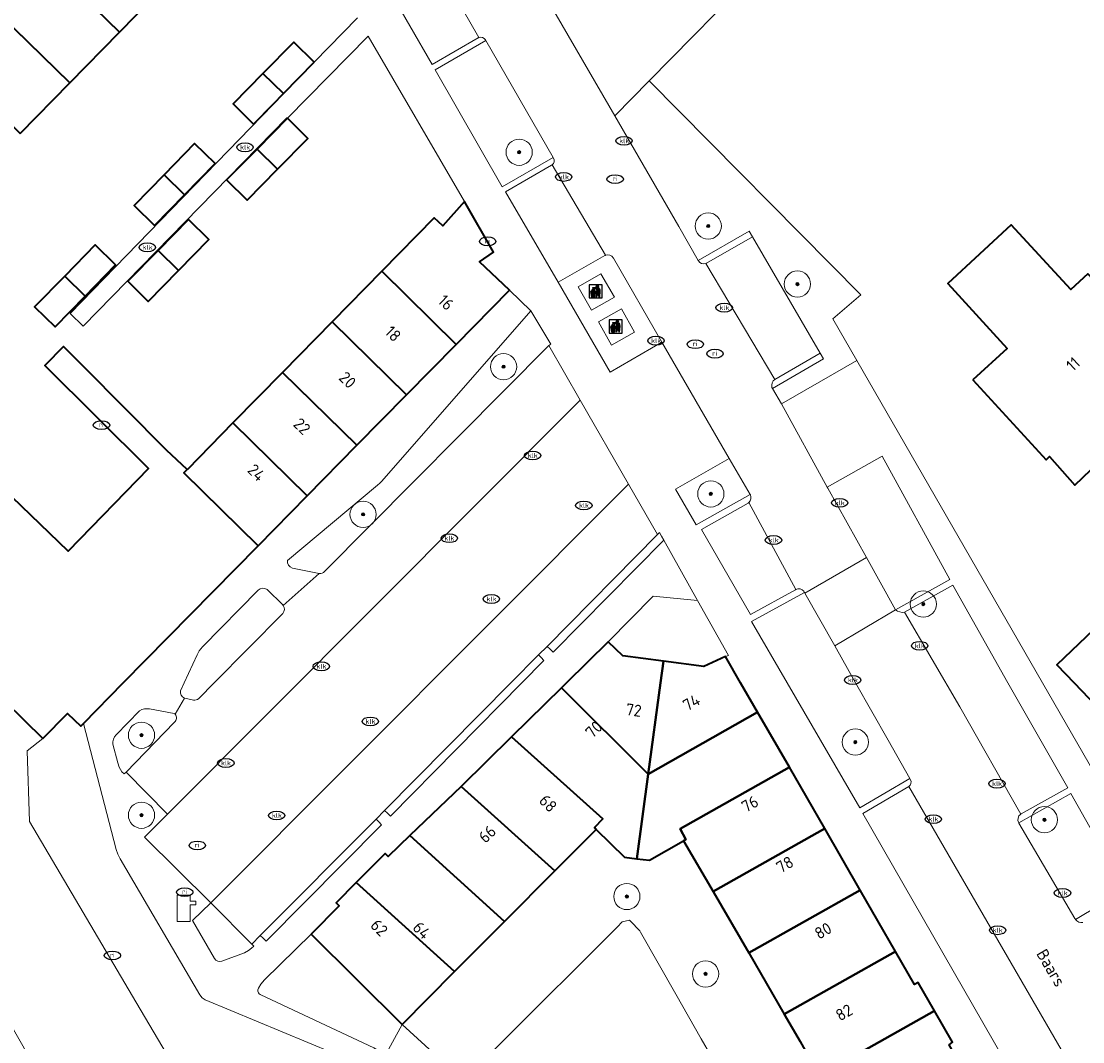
# Model space of a CAD drawing. Header units: metres. Extents: x 103671 to 105190, y 427150 to 429171.
# Tile 96 of 256: x 103886 to 103967, y 427973 to 428050. Entities that reach past the tile are written whole.
import ezdxf
from ezdxf.enums import TextEntityAlignment as Align

# ---------------------------------------------------------------- set-up
doc = ezdxf.new("R2010")
doc.units = ezdxf.units.M
for name, color, linetype, lineweight in [('B-WE-GR-BEPLANTING_CULTUUR_HEESTERS-GV', 253, 'Continuous', 18), ('B-WE-GR-BEPLANTING_CULTUUR_ROOS-GV', 253, 'Continuous', 18), ('B-WE-GR-BOOM-S', 253, 'Continuous', 25), ('B-WE-GR-HAAG-GV', 253, 'Continuous', 13), ('B-WE-IE-AFVAL APART PLAATS-S', 253, 'Continuous', 25), ('B-WE-IE-MEUBILAIR-S', 253, 'Continuous', 25), ('B-WE-IE-TERREINAFSCHEIDING_KUNSTMATIG_HEKWERK-G', 253, 'IE-TERREINAFSCHEIDING_KUNSTMATIG-SO', 18), ('B-WE-KL-WATER-S', 253, 'Continuous', 25), ('B-WE-OG-BEBOUWING-GV', 253, 'Continuous', 35), ('B-WE-OG-BEBOUWING-T18', 7, 'Continuous', 18), ('B-WE-OG-TERREIN_BEGROEID-GV', 253, 'Continuous', 18), ('B-WE-OG-TERREIN_ERF-GV', 253, 'Continuous', 18), ('B-WE-OG-TOPOGRAFIE-T18', 7, 'Continuous', 18), ('B-WE-OG-WATER_SLOOT-GV', 253, 'Continuous', 18), ('B-WE-VH-GESLOTENVERHARDING_BETON-GV', 253, 'Continuous', 18), ('B-WE-VH-ONVERHARD_ZAND-GV', 253, 'Continuous', 18), ('B-WE-VH-OPENVERHARDING-GV', 253, 'Continuous', 18), ('B-WE-VH-OPENVERHARDING_BETONSTRAATSTEEN-GV', 253, 'Continuous', 18)]:
    doc.layers.add(name, color=color, linetype=linetype, lineweight=lineweight)
doc.styles.add('NLCS-ISO', font='NLCS-ISO.ttf')
doc.styles.add('NLCS-ISO-M500-T18', font='NLCS-ISO.ttf', dxfattribs={"height": 0.9})
doc.linetypes.add('IE-TERREINAFSCHEIDING_KUNSTMATIG-SO', pattern='A,4,[82,NLCS.SHX,S=0.75,R=90,X=0,Y=0],4,-2', length=10)

# ---------------------------------------------------------------- blocks, each defined once
blk = doc.blocks.new('SIE-AFVAL APART PLAATS-SO')
h = blk.add_hatch(color=256)
h.dxf.hatch_style = 1
h.paths.add_polyline_path([(-0.09, 0.07), (-1.76, 0.07, 0.819081), (-1.79, -0.09), (-1.4, -2.19, 0.36153), (-1.37, -2.21), (-0.47, -2.21, 0.36153), (-0.44, -2.19), (-0.05, -0.09, 0.819081)])
h.paths.add_polyline_path([(-0.16, -0.1), (-0.2, -0.33), (-0.49, -0.33), (-0.47, -0.1)], flags=16)
h.paths.add_polyline_path([(-0.55, -0.1), (-0.58, -0.33), (-0.87, -0.33), (-0.87, -0.1)], flags=16)
h.paths.add_polyline_path([(-0.22, -0.42), (-0.27, -0.73), (-0.53, -0.73), (-0.5, -0.42)], flags=16)
h.paths.add_polyline_path([(-0.58, -0.42), (-0.61, -0.73), (-0.87, -0.73), (-0.87, -0.42)], flags=16)
h.paths.add_polyline_path([(-0.95, -0.1), (-0.95, -0.33), (-1.27, -0.33), (-1.29, -0.1)], flags=16)
h.paths.add_polyline_path([(-0.95, -0.42), (-0.95, -0.73), (-1.23, -0.73), (-1.26, -0.42)], flags=16)
h.paths.add_polyline_path([(-0.29, -0.83), (-0.34, -1.09), (-0.56, -1.09), (-0.54, -0.83)], flags=16)
h.paths.add_polyline_path([(-0.62, -0.83), (-0.65, -1.09), (-0.87, -1.09), (-0.87, -0.83)], flags=16)
h.paths.add_polyline_path([(-0.95, -0.83), (-0.95, -1.09), (-1.2, -1.09), (-1.22, -0.83)], flags=16)
h.paths.add_polyline_path([(-1.35, -0.33), (-1.64, -0.33), (-1.69, -0.1), (-1.37, -0.1)], flags=16)
h.paths.add_polyline_path([(-1.34, -0.42), (-1.31, -0.73), (-1.57, -0.73), (-1.63, -0.42)], flags=16)
h.paths.add_polyline_path([(-0.36, -1.18), (-0.41, -1.44), (-0.6, -1.44), (-0.57, -1.18)], flags=16)
h.paths.add_polyline_path([(-0.65, -1.18), (-0.68, -1.44), (-0.87, -1.44), (-0.87, -1.18)], flags=16)
h.paths.add_polyline_path([(-1.3, -0.83), (-1.28, -1.09), (-1.5, -1.09), (-1.55, -0.83)], flags=16)
h.paths.add_polyline_path([(-0.95, -1.18), (-0.95, -1.44), (-1.17, -1.44), (-1.19, -1.18)], flags=16)
h.paths.add_polyline_path([(-0.42, -1.53), (-0.47, -1.79), (-0.63, -1.79), (-0.6, -1.53)], flags=16)
h.paths.add_polyline_path([(-1.27, -1.18), (-1.25, -1.44), (-1.44, -1.44), (-1.49, -1.18)], flags=16)
h.paths.add_polyline_path([(-0.69, -1.53), (-0.71, -1.79), (-0.87, -1.79), (-0.87, -1.53)], flags=16)
h.paths.add_polyline_path([(-0.95, -1.53), (-0.95, -1.79), (-1.13, -1.79), (-1.16, -1.53)], flags=16)
h.paths.add_polyline_path([(-1.24, -1.53), (-1.22, -1.79), (-1.37, -1.79), (-1.42, -1.53)], flags=16)
h.paths.add_polyline_path([(-0.49, -1.89), (-0.53, -2.13), (-0.66, -2.13), (-0.64, -1.89)], flags=16)
h.paths.add_polyline_path([(-0.72, -1.89), (-0.74, -2.13), (-0.87, -2.13), (-0.87, -1.89)], flags=16)
h.paths.add_polyline_path([(-0.95, -1.89), (-0.95, -2.13), (-1.1, -2.13), (-1.12, -1.89)], flags=16)
h.paths.add_polyline_path([(-1.21, -1.89), (-1.18, -2.13), (-1.31, -2.13), (-1.35, -1.89)], flags=16)
h.paths.add_polyline_path([(-0.19, 0.78, -0.01173), (-0.3, 0.78, -0.148797), (-0.42, 1.03, -0.136076), (-0.69, 0.87), (-0.78, 0.85, -0.038293), (-1.14, 0.96), (-1.19, 0.81, -0.243822), (-1.56, 0.45, 0.344326), (-1, 0.22, -0.139345), (-0.6, 0.22, 0.618436), (-0.56, 0.27, -0.441494), (-0.47, 0.44, 0.309048)])
h.paths.add_polyline_path([(-0.49, 0.51, 0.351556), (-0.64, 0.31, 0.121061), (-1.02, 0.29, -0.288745), (-1.45, 0.42, 0.203599), (-1.12, 0.79), (-1.09, 0.87, 0.083075), (-0.28, 0.71, -0.242261)], flags=16)
h.paths.add_polyline_path([(-0.4, 0.79, -0.023345), (-0.63, 0.82, 0.07081), (-0.46, 0.9, 0.059965)], flags=16)
h.paths.add_polyline_path([(1.12, 1.48), (-1.07, 1.48, 0.860559), (-1.08, 1.42), (0.29, 1, -0.146703), (0.53, 0.28, 0.421968), (0.56, 0.25), (1.6, 0.31, 0.450293), (1.63, 0.34, 0.122241)])
h.paths.add_polyline_path([(0.26, 1.93, 1), (1.07, 1.93, 1)])
h.paths.add_polyline_path([(1.65, 0.15, 0.429303), (1.62, 0.18), (0.55, 0.23, 0.38429), (0.51, 0.2), (0.16, -2.16, 0.83726), (0.22, -2.18), (0.99, -0.78, -0.688204), (1.05, -0.78), (1.36, -2.14, 0.84934), (1.42, -2.14)])
for p, q in [((-0.09, 0.07), (-1.76, 0.07)), ((-1.4, -2.19), (-1.79, -0.09)), ((-1.37, -0.1), (-1.69, -0.1)), ((-1.64, -0.33), (-1.69, -0.1)), ((-1.64, -0.33), (-1.35, -0.33)), ((-1.63, -0.42), (-1.34, -0.42)), ((-1.57, -0.73), (-1.63, -0.42)), ((-1.57, -0.73), (-1.31, -0.73)), ((-1.55, -0.83), (-1.3, -0.83)), ((-1.5, -1.09), (-1.55, -0.83)), ((-1.5, -1.09), (-1.28, -1.09)), ((-1.49, -1.18), (-1.27, -1.18)), ((-1.44, -1.44), (-1.49, -1.18)), ((-1.44, -1.44), (-1.25, -1.44)), ((-1.42, -1.53), (-1.24, -1.53)), ((-1.37, -1.79), (-1.42, -1.53)), ((-1.37, -1.79), (-1.22, -1.79)), ((-1.37, -2.21), (-0.47, -2.21)), ((-1.31, -2.13), (-1.35, -1.89)), ((-1.35, -1.89), (-1.21, -1.89)), ((-1.31, -2.13), (-1.18, -2.13)), ((-0.95, -0.1), (-1.29, -0.1)), ((-1.27, -0.33), (-0.95, -0.33)), ((-1.26, -0.42), (-0.95, -0.42)), ((-1.23, -0.73), (-0.95, -0.73)), ((-1.22, -0.83), (-0.95, -0.83)), ((-1.2, -1.09), (-0.95, -1.09)), ((-1.19, -1.18), (-0.95, -1.18)), ((-1.17, -1.44), (-0.95, -1.44)), ((-1.16, -1.53), (-0.95, -1.53)), ((-1.13, -1.79), (-0.95, -1.79)), ((-1.12, -1.89), (-0.95, -1.89)), ((-1.1, -2.13), (-0.95, -2.13)), ((-0.95, -0.1), (-0.95, -0.33)), ((-0.95, -0.42), (-0.95, -0.73)), ((-0.95, -0.83), (-0.95, -1.09)), ((-0.95, -1.18), (-0.95, -1.44)), ((-0.95, -1.53), (-0.95, -1.79)), ((-0.95, -1.89), (-0.95, -2.13)), ((-0.87, -0.1), (-0.87, -0.33)), ((-0.55, -0.1), (-0.87, -0.1)), ((-0.87, -0.33), (-0.58, -0.33)), ((-0.87, -0.42), (-0.87, -0.73)), ((-0.87, -0.42), (-0.58, -0.42)), ((-0.87, -0.73), (-0.61, -0.73)), ((-0.87, -0.83), (-0.62, -0.83)), ((-0.87, -0.83), (-0.87, -1.09)), ((-0.87, -1.09), (-0.65, -1.09)), ((-0.87, -1.18), (-0.65, -1.18)), ((-0.87, -1.18), (-0.87, -1.44)), ((-0.87, -1.44), (-0.68, -1.44)), ((-0.87, -1.53), (-0.69, -1.53)), ((-0.87, -1.53), (-0.87, -1.79)), ((-0.87, -1.79), (-0.71, -1.79)), ((-0.87, -1.89), (-0.87, -2.13)), ((-0.87, -1.89), (-0.72, -1.89)), ((-0.87, -2.13), (-0.74, -2.13)), ((-0.66, -2.13), (-0.53, -2.13)), ((-0.64, -1.89), (-0.49, -1.89)), ((-0.63, -1.79), (-0.47, -1.79)), ((-0.6, -1.44), (-0.41, -1.44)), ((-0.6, -1.53), (-0.42, -1.53)), ((-0.57, -1.18), (-0.36, -1.18)), ((-0.56, -1.09), (-0.34, -1.09)), ((-0.54, -0.83), (-0.29, -0.83)), ((-0.53, -0.73), (-0.27, -0.73)), ((-0.53, -2.13), (-0.49, -1.89)), ((-0.5, -0.42), (-0.22, -0.42)), ((-0.49, -0.33), (-0.2, -0.33)), ((-0.16, -0.1), (-0.47, -0.1)), ((-0.47, -1.79), (-0.42, -1.53)), ((-0.44, -2.19), (-0.05, -0.09)), ((-0.41, -1.44), (-0.36, -1.18)), ((-0.34, -1.09), (-0.29, -0.83)), ((-0.27, -0.73), (-0.22, -0.42)), ((-0.2, -0.33), (-0.16, -0.1))]:
    blk.add_line(p, q)
blk.add_lwpolyline([(-2.5, -2.51), (2.5, -2.51), (2.5, 2.49), (-2.5, 2.49)], close=True)
for points in [[(-0.78, 0.85, -0.038293), (-1.14, 0.96), (-1.19, 0.81, -0.243822), (-1.56, 0.45, 0.344326), (-1, 0.22, -0.139345), (-0.6, 0.22, 0.618436), (-0.56, 0.27, -0.441494), (-0.47, 0.44, 0.309048), (-0.19, 0.78, -0.01173), (-0.3, 0.78, -0.01173)], [(-0.78, 0.85), (-0.69, 0.87, 0.136076), (-0.42, 1.03, 0.156405), (-0.29, 0.77)], [(-0.78, 0.85), (-0.69, 0.87, 0.136076), (-0.42, 1.03, 0.148797), (-0.3, 0.78, 0.148797)], [(-0.63, 0.82, 0.07081), (-0.46, 0.9, 0.059965), (-0.4, 0.79, 0.059965)], [(-0.4, 0.79, -0.023345), (-0.63, 0.82)]]:
    blk.add_lwpolyline(points, format="xyb")
for points in [[(-1.09, 0.87), (-1.12, 0.79, -0.203599), (-1.45, 0.42, 0.288745), (-1.02, 0.29, -0.121061), (-0.64, 0.31, -0.351556), (-0.49, 0.51, 0.242261), (-0.28, 0.71, -0.083075)], [(-1.07, 1.48), (1.12, 1.48, -0.122241), (1.63, 0.34, -0.450293), (1.6, 0.31), (0.56, 0.25, -0.421968), (0.53, 0.28, 0.146703), (0.29, 1), (-1.08, 1.42, -0.860559)], [(0.55, 0.23), (1.62, 0.18, -0.429303), (1.65, 0.15), (1.42, -2.14, -0.84934), (1.36, -2.14), (1.05, -0.78, 0.688204), (0.99, -0.78), (0.22, -2.18, -0.83726), (0.16, -2.16), (0.51, 0.2, -0.38429)]]:
    blk.add_lwpolyline(points, format="xyb", close=True)
for points in [[(-1.35, -0.33), (-1.37, -0.1)], [(-1.31, -0.73), (-1.34, -0.42)], [(-1.28, -1.09), (-1.3, -0.83)], [(-1.27, -0.33), (-1.29, -0.1)], [(-1.25, -1.44), (-1.27, -1.18)], [(-1.23, -0.73), (-1.26, -0.42)], [(-1.22, -1.79), (-1.24, -1.53)], [(-1.2, -1.09), (-1.22, -0.83)], [(-1.18, -2.13), (-1.21, -1.89)], [(-1.17, -1.44), (-1.19, -1.18)], [(-1.18, -2.22), (-1.18, -2.21)], [(-1.13, -1.79), (-1.16, -1.53)], [(-1.1, -2.13), (-1.12, -1.89)], [(-0.74, -2.13), (-0.72, -1.89)], [(-0.71, -1.79), (-0.69, -1.53)], [(-0.68, -1.44), (-0.65, -1.18)], [(-0.66, -2.13), (-0.64, -1.89)], [(-0.65, -1.09), (-0.62, -0.83)], [(-0.63, -1.79), (-0.6, -1.53)], [(-0.61, -0.73), (-0.58, -0.42)], [(-0.6, -1.44), (-0.57, -1.18)], [(-0.58, -0.33), (-0.55, -0.1)], [(-0.56, -1.09), (-0.54, -0.83)], [(-0.53, -0.73), (-0.5, -0.42)], [(-0.49, -0.33), (-0.47, -0.1)]]:
    blk.add_lwpolyline(points)
blk.add_circle((0.66, 1.93), 0.401)
for centre, radius, start, end in [((-1.76, -0.01), 0.0869, 90, 247.281), ((-0.09, -0.01), 0.0869, 292.719, 90), ((-1.37, -2.18), 0.0318, 190.4943, 270), ((-0.47, -2.18), 0.0318, 270, 349.5057)]:
    blk.add_arc(centre, radius, start, end)
blk = doc.blocks.new('SKL-WATER_POMP-SO')
at = {"color": 0, "linetype": 'ByBlock', "lineweight": 18}
blk.add_lwpolyline([(1, 1.09), (1, 2), (-1, 2), (-1, -2), (1, -2), (1, 0.57), (1.85, 0.57), (1.85, 1.09)], close=True, dxfattribs=at)
blk = doc.blocks.new('SIE-MEUBILAIR_PUT_KOLK-SO')
blk.add_ellipse((0, 0), major_axis=(1.25, 0), ratio=0.54)
at = {"style": 'NLCS-ISO'}
blk.add_text('klk', height=0.75, dxfattribs=at).set_placement((0.03, 0), align=Align.MIDDLE_CENTER)
blk = doc.blocks.new('SIE-MEUBILAIR_PUT_RIOOLPUT-SO')
blk.add_ellipse((0, 0), major_axis=(1.25, 0), ratio=0.54)
at = {"style": 'NLCS-ISO'}
blk.add_text('ri', height=0.75, dxfattribs=at).set_placement((-0.04, 0.07), align=Align.MIDDLE_CENTER)
blk = doc.blocks.new('SGR-BOOM_GBKN-SO')
at = {"linetype": 'ByBlock', "lineweight": 18}
h = blk.add_hatch(color=0, dxfattribs=at)
h.dxf.hatch_style = 1
edge = h.paths.add_edge_path()
edge.add_arc((0, 0), 0.25, 0, 360)
at = {"color": 0, "linetype": 'ByBlock', "lineweight": 18}
for radius in [2, 0.25]:
    blk.add_circle((0, 0), radius, dxfattribs=at)
at = {"color": 0, "linetype": 'ByBlock', "lineweight": 18, "style": 'NLCS-ISO'}
blk.add_attdef('SOORT', (2.5, 0), '', height=1.5, dxfattribs=at)

msp = doc.modelspace()

# ---------------------------------------------------------------- linework, layer by layer
at = {"layer": 'B-WE-GR-BEPLANTING_CULTUUR_HEESTERS-GV', "flags": 128}
for points in [[(103926.246, 428025.709), (103926.4, 428025.828), (103924.885, 428028.354), (103913.526, 428015.366), (103913.36, 428015.213), (103913.182, 428015.055), (103906.32, 428009.329)], [(103909.149, 428008.473), (103926.246, 428025.709)], [(103906.71, 428008.746), (103908.754, 428008.331)], [(103904.084, 428007.068), (103899.838, 428002.73), (103899.598, 428002.438), (103899.432, 428002.127), (103898.448, 428000), (103898.161, 427999.381)], [(103906.003, 428005.899), (103905.985, 428005.923), (103905.966, 428005.946), (103904.778, 428007.099)], [(103899.567, 427998.804), (103900.751, 428000), (103905.976, 428005.277)], [(103898.482, 427998.824), (103898.495, 427998.818), (103898.509, 427998.813), (103899.158, 427998.68)], [(103895.04, 427997.867), (103893.271, 427996.022)], [(103897.699, 427997.662), (103895.819, 427998.003)], [(103893.018, 427995.307), (103893.384, 427993.893), (103893.5, 427993.56), (103893.709, 427993.213), (103893.875, 427993.06), (103894.025, 427993.19), (103897.697, 427996.981)], [(103900.494, 427983.217), (103899.078, 427981.876), (103900.758, 427978.973)], [(103901.335, 427978.779), (103903.057, 427979.403), (103903.358, 427979.598), (103903.594, 427979.768), (103903.759, 427979.925), (103903.606, 427980.07), (103900.494, 427983.217)]]:
    msp.add_lwpolyline(points, dxfattribs=at)
at = {"layer": 'B-WE-GR-BEPLANTING_CULTUUR_HEESTERS-GV'}
for points in [[(103906.32, 428009.329, 0.381179), (103906.71, 428008.746)], [(103908.754, 428008.331, 0.243432), (103909.149, 428008.473)], [(103904.778, 428007.099, 0.378979), (103904.084, 428007.068)], [(103905.976, 428005.277, 0.334604), (103906.003, 428005.899)], [(103898.161, 427999.381, 0.327466), (103898.482, 427998.824)], [(103899.158, 427998.68, 0.253919), (103899.567, 427998.804)], [(103895.819, 427998.003, 0.169438), (103895.04, 427997.867)], [(103897.697, 427996.981, 0.424203), (103897.761, 427997.602)], [(103897.761, 427997.602, 0.032778), (103897.699, 427997.662)], [(103893.271, 427996.022, 0.233526), (103893.018, 427995.307)], [(103900.758, 427978.973, 0.361044), (103901.335, 427978.779)]]:
    msp.add_lwpolyline(points, format="xyb", dxfattribs=at)
at = {"layer": 'B-WE-GR-BEPLANTING_CULTUUR_ROOS-GV', "flags": 128}
for points in [[(103921.45, 428048.965), (103917.577, 428046.739), (103922.706, 428037.822), (103926.582, 428040.049)], [(103933.906, 428045.901), (103931.272, 428043.219), (103936.168, 428034.776), (103937.636, 428032.196), (103941.533, 428034.44), (103941.783, 428034.007), (103946.936, 428025.139), (103947.187, 428024.707), (103943.304, 428022.447), (103943.986, 428021.272), (103949.729, 428024.573), (103947.902, 428027.744), (103950.048, 428029.58)], [(103941.611, 428014.354), (103940.007, 428017.11), (103935.902, 428014.76), (103937.48, 428012.029)], [(103951.661, 428017.289), (103947.476, 428014.912), (103947.52, 428014.832), (103950.462, 428009.55), (103952.679, 428005.569), (103956.809, 428007.869)], [(103949.636, 428000), (103948.047, 428002.808), (103945.767, 428006.835), (103945.736, 428006.89), (103941.706, 428004.664), (103944.415, 428000), (103949.948, 427990.474), (103953.766, 427992.705), (103952.108, 427995.635)]]:
    msp.add_lwpolyline(points, close=True, dxfattribs=at)
for points in [[(103966.405, 427981.954), (103970.181, 427984.202), (103966.054, 427991.563), (103962.071, 427989.331)], [(103962.071, 427989.331), (103962.078, 427989.318), (103962.086, 427989.306), (103966.362, 427982.033)]]:
    msp.add_lwpolyline(points, dxfattribs=at)
at = {"layer": 'B-WE-GR-BEPLANTING_CULTUUR_ROOS-GV'}
msp.add_lwpolyline([(103966.362, 427982.033, 0.034612), (103966.405, 427981.954)], format="xyb", dxfattribs=at)
at = {"layer": 'B-WE-GR-HAAG-GV', "flags": 128}
for points in [[(103935.016, 428010.883), (103934.848, 428011.168), (103934.681, 428011.452), (103934.546, 428011.296), (103926.114, 428002.766), (103926.347, 428002.552), (103926.58, 428002.338)], [(103924.199, 428000), (103925.875, 428001.701), (103925.67, 428001.914), (103925.466, 428002.126), (103923.363, 428000), (103913.736, 427990.27), (103913.963, 427990.054), (103914.189, 427989.839)], [(103913.084, 427989.602), (103904.243, 427980.734), (103904.469, 427980.517), (103904.695, 427980.3), (103913.491, 427989.171), (103913.288, 427989.386)]]:
    msp.add_lwpolyline(points, close=True, dxfattribs=at)
at = {"layer": 'B-WE-IE-TERREINAFSCHEIDING_KUNSTMATIG_HEKWERK-G', "flags": 128}
msp.add_lwpolyline([(103950.048, 428029.58), (103933.906, 428045.901), (103950.609, 428062.906), (103937.137, 428076.734)], dxfattribs=at)
at = {"layer": 'B-WE-OG-BEBOUWING-GV', "flags": 128}
for points in [[(103893.513, 428049.602), (103897.29, 428053.461), (103889.887, 428060.701), (103886.103, 428056.848)], [(103893.513, 428049.602), (103886.103, 428056.848), (103882.32, 428052.996), (103889.736, 428045.743)], [(103885.959, 428041.884), (103889.736, 428045.743), (103882.32, 428052.996), (103878.537, 428049.143)], [(103908.358, 428047.321), (103906.805, 428048.844), (103904.458, 428046.451), (103906.021, 428044.923)], [(103904.458, 428046.451), (103902.184, 428044.132), (103903.746, 428042.588), (103905.227, 428044.108), (103906.021, 428044.923)], [(103906.324, 428043.04), (103904.006, 428040.691), (103905.565, 428039.153), (103907.883, 428041.501)], [(103896.92, 428038.717), (103898.478, 428037.193), (103900.812, 428039.581), (103899.252, 428041.105)], [(103904.006, 428040.691), (103901.687, 428038.342), (103903.246, 428036.804), (103905.565, 428039.153)], [(103898.478, 428037.193), (103896.92, 428038.717), (103894.64, 428036.384), (103896.199, 428034.86)], [(103919.191, 428025.804), (103923.258, 428029.939), (103920.968, 428032.086), (103922.034, 428032.831), (103919.813, 428036.703), (103918.179, 428034.848), (103917.518, 428035.458), (103913.512, 428031.374)], [(103896.466, 428032.963), (103898.021, 428031.436), (103900.334, 428033.789), (103898.779, 428035.317)], [(103958.571, 428023.102), (103964.164, 428016.999), (103964.42, 428017.25), (103966.347, 428015.065), (103974.83, 428023.196), (103973.202, 428024.929), (103975.594, 428027.176), (103970.879, 428032.196), (103968.488, 428029.949), (103967.341, 428031.17), (103966.048, 428029.975), (103961.496, 428034.905), (103956.663, 428030.441), (103961.193, 428025.496)], [(103889.351, 428031.013), (103890.91, 428029.489), (103893.228, 428031.854), (103891.671, 428033.38)], [(103898.021, 428031.436), (103896.466, 428032.963), (103894.153, 428030.609), (103895.708, 428029.082)], [(103919.191, 428025.804), (103913.512, 428031.374), (103909.731, 428027.519), (103915.405, 428021.954)], [(103890.91, 428029.489), (103889.351, 428031.013), (103887.051, 428028.667), (103888.608, 428027.141)], [(103905.949, 428023.664), (103911.618, 428018.104), (103915.405, 428021.954), (103909.731, 428027.519)], [(103911.618, 428018.104), (103905.949, 428023.664), (103902.168, 428019.809), (103907.832, 428014.254)], [(103902.168, 428019.809), (103898.698, 428016.271), (103898.683, 428016.256), (103898.423, 428015.996), (103904.085, 428010.443), (103907.832, 428014.254)], [(103969.082, 427997.064), (103972.167, 428000), (103975.403, 428003.08), (103974.885, 428003.622), (103976.404, 428005.072), (103972.815, 428008.831), (103964.98, 428001.374), (103966.288, 428000)], [(103927.215, 427999.62), (103933.833, 427993.041), (103934.764, 428000), (103934.985, 428001.652), (103931.893, 428002.057), (103930.784, 428003.131), (103927.601, 428000)], [(103933.833, 427993.041), (103942.17, 427997.754), (103940.875, 428000), (103939.727, 428001.991), (103938.076, 428001.246), (103934.985, 428001.652), (103934.764, 428000)], [(103933.833, 427993.041), (103927.215, 427999.62), (103923.411, 427995.877), (103930.37, 427989.614), (103929.721, 427988.953), (103929.862, 427988.814), (103932.008, 427986.693), (103932.971, 427986.579)], [(103944.591, 427993.554), (103942.17, 427997.754), (103933.833, 427993.041), (103932.971, 427986.579), (103933.934, 427986.464), (103936.525, 427987.949), (103936.703, 427988.048), (103936.255, 427988.853)], [(103919.56, 427992.088), (103926.711, 427985.649), (103929.862, 427988.814), (103929.721, 427988.953), (103930.37, 427989.614), (103923.411, 427995.877)], [(103944.591, 427993.554), (103936.255, 427988.853), (103936.703, 427988.048), (103936.525, 427987.949), (103938.771, 427984.084), (103947.288, 427988.876)], [(103926.711, 427985.649), (103919.56, 427992.088), (103915.657, 427988.342), (103922.883, 427981.804)], [(103941.49, 427979.406), (103949.985, 427984.198), (103947.288, 427988.876), (103938.771, 427984.084)], [(103915.657, 427988.342), (103914.014, 427986.765), (103913.787, 427986.991), (103911.57, 427984.759), (103919.069, 427977.972), (103922.883, 427981.804)], [(103908.129, 427980.842), (103915.065, 427973.95), (103919.069, 427977.972), (103911.57, 427984.759), (103910.03, 427983.21), (103910.257, 427982.984)], [(103949.985, 427984.198), (103941.49, 427979.406), (103944.204, 427974.736), (103952.682, 427979.521)], [(103952.682, 427979.521), (103944.204, 427974.736), (103945.411, 427972.659), (103946.859, 427970.035), (103955.65, 427974.994), (103954.417, 427977.153), (103954.139, 427976.994)], [(103946.859, 427970.035), (103949.613, 427965.044), (103958.246, 427969.808), (103956.767, 427972.401), (103957.025, 427972.588), (103955.65, 427974.994)]]:
    msp.add_lwpolyline(points, close=True, dxfattribs=at)
msp.add_lwpolyline([(103883.337, 428000), (103887.682, 427995.751), (103889.566, 427997.658), (103890.567, 427996.698), (103890.768, 427996.903), (103893.814, 428000), (103904.085, 428010.443), (103898.423, 428015.996), (103898.683, 428016.256), (103897.11, 428017.744), (103890.808, 428024.1), (103889.263, 428025.638), (103887.833, 428024.191), (103895.74, 428016.336), (103889.604, 428010.032), (103880.356, 428018.926)], dxfattribs=at)
at = {"layer": 'B-WE-OG-TERREIN_BEGROEID-GV', "flags": 128}
for points in [[(103911.789, 427970.95), (103900.051, 427975.82), (103899.827, 427975.979), (103899.634, 427976.2), (103893.566, 427986.575), (103893.391, 427986.935), (103893.279, 427987.288), (103890.768, 427996.903), (103890.567, 427996.698), (103889.566, 427997.658), (103887.682, 427995.751), (103886.477, 427994.819), (103886.649, 427989.411), (103895.108, 427975.108), (103903.67, 427960.63), (103907.045, 427962.606), (103905.883, 427964.629), (103910.247, 427968.843), (103911.789, 427966.552), (103911.838, 427967.229), (103912.078, 427970.511)], [(103938.592, 427971.569), (103937.864, 427972.849), (103935.922, 427976.266), (103933.245, 427980.976), (103933.185, 427981.082), (103932.469, 427981.834), (103932.412, 427981.893), (103931.853, 427981.768), (103931.458, 427981.373), (103927.612, 427977.526), (103926.436, 427976.349), (103923.781, 427973.707), (103919.737, 427969.682), (103915.065, 427973.95), (103913.749, 427971.541), (103927.048, 427958.343)], [(103908.129, 427980.842), (103904.57, 427977.351), (103904.297, 427977.012), (103904.11, 427976.726)], [(103904.307, 427976.197), (103912.902, 427972.161), (103913.218, 427971.994), (103913.49, 427971.798), (103913.749, 427971.541), (103915.065, 427973.95), (103908.129, 427980.842)]]:
    msp.add_lwpolyline(points, dxfattribs=at)
at = {"layer": 'B-WE-OG-TERREIN_BEGROEID-GV'}
msp.add_lwpolyline([(103904.11, 427976.726, 0.42608), (103904.307, 427976.197)], format="xyb", dxfattribs=at)
at = {"layer": 'B-WE-OG-TERREIN_ERF-GV', "flags": 128}
for points in [[(103933.906, 428045.901), (103950.609, 428062.906), (103937.137, 428076.734), (103934.017, 428073.474), (103912.685, 428094.11), (103905.891, 428086.991), (103909.389, 428080.959), (103931.272, 428043.219)], [(103906.324, 428043.04), (103907.883, 428041.501), (103905.565, 428039.153), (103903.246, 428036.804), (103901.687, 428038.342), (103904.006, 428040.691)], [(103898.478, 428037.193), (103896.199, 428034.86), (103894.64, 428036.384), (103896.92, 428038.717), (103899.252, 428041.105), (103900.812, 428039.581)], [(103896.466, 428032.963), (103898.779, 428035.317), (103900.334, 428033.789), (103898.021, 428031.436), (103895.708, 428029.082), (103894.153, 428030.609)], [(103958.571, 428023.102), (103961.193, 428025.496), (103956.663, 428030.441), (103961.496, 428034.905), (103966.048, 428029.975), (103967.341, 428031.17), (103968.488, 428029.949), (103970.879, 428032.196), (103975.594, 428027.176), (103973.202, 428024.929), (103974.83, 428023.196), (103966.347, 428015.065), (103964.42, 428017.25), (103964.164, 428016.999)], [(103890.91, 428029.489), (103888.608, 428027.141), (103887.051, 428028.667), (103889.351, 428031.013), (103891.671, 428033.38), (103893.228, 428031.854)], [(103937.574, 428006.27), (103934.212, 428006.605), (103930.784, 428003.131), (103931.893, 428002.057), (103934.985, 428001.652), (103938.076, 428001.246), (103939.727, 428001.991), (103939.943, 428002.088)]]:
    msp.add_lwpolyline(points, close=True, dxfattribs=at)
for points in [[(103950.609, 428062.906), (103933.906, 428045.901), (103950.048, 428029.58), (103947.902, 428027.744), (103949.729, 428024.573), (103963.886, 428000), (103995.229, 427945.599)], [(103897.29, 428053.461), (103893.513, 428049.602), (103889.736, 428045.743), (103885.959, 428041.884)], [(103880.356, 428018.926), (103889.604, 428010.032), (103895.74, 428016.336), (103887.833, 428024.191), (103889.263, 428025.638), (103890.808, 428024.1), (103897.11, 428017.744), (103898.683, 428016.256), (103898.698, 428016.271), (103902.168, 428019.809), (103905.949, 428023.664), (103909.731, 428027.519), (103913.512, 428031.374), (103917.518, 428035.458), (103918.179, 428034.848), (103919.813, 428036.703), (103912.471, 428049.308), (103906.324, 428043.04), (103906.289, 428043.074), (103890.744, 428027.197), (103889.761, 428028.15), (103905.235, 428044.1), (103905.227, 428044.108), (103903.746, 428042.588), (103902.184, 428044.132), (103904.458, 428046.451), (103906.805, 428048.844), (103908.358, 428047.321), (103911.677, 428050.706)], [(103969.082, 427997.064), (103966.288, 428000), (103964.98, 428001.374), (103972.815, 428008.831)], [(103946.859, 427970.035), (103945.411, 427972.659), (103944.204, 427974.736), (103941.49, 427979.406), (103938.771, 427984.084), (103936.525, 427987.949), (103933.934, 427986.464), (103932.971, 427986.579), (103932.008, 427986.693), (103929.862, 427988.814), (103926.711, 427985.649), (103922.883, 427981.804), (103919.069, 427977.972), (103915.065, 427973.95), (103919.737, 427969.682), (103923.781, 427973.707), (103926.436, 427976.349), (103927.612, 427977.526), (103931.458, 427981.373), (103931.853, 427981.768), (103932.412, 427981.893), (103932.469, 427981.834), (103933.185, 427981.082), (103933.245, 427980.976), (103935.922, 427976.266), (103937.864, 427972.849), (103938.592, 427971.569)]]:
    msp.add_lwpolyline(points, dxfattribs=at)
at = {"layer": 'B-WE-OG-WATER_SLOOT-GV', "flags": 128}
for points in [[(103895.108, 427975.108), (103886.649, 427989.411), (103886.477, 427994.819), (103887.682, 427995.751), (103883.337, 428000), (103879.468, 428003.783), (103881.577, 428005.94), (103873.869, 428013.485), (103875.97, 428015.632), (103868.318, 428023.118), (103870.435, 428025.282), (103862.6, 428032.913), (103861.62, 428031.261), (103858.501, 428029.229), (103856.288, 428026.545), (103856.469, 428024.005), (103858.428, 428020.777), (103877.545, 427987.403), (103928.114, 427898.564)], [(103931.088, 427897.041), (103938.297, 427900.446), (103938.44, 427901.229), (103936.801, 427904.029), (103903.67, 427960.63), (103895.108, 427975.108)]]:
    msp.add_lwpolyline(points, dxfattribs=at)
at = {"layer": 'B-WE-VH-GESLOTENVERHARDING_BETON-GV', "flags": 128}
for points in [[(103930.221, 428031.192), (103928.486, 428030.195), (103929.514, 428028.408), (103931.248, 428029.404)], [(103931.781, 428028.5), (103930.04, 428027.515), (103931.039, 428025.751), (103932.779, 428026.736)]]:
    msp.add_lwpolyline(points, close=True, dxfattribs=at)
at = {"layer": 'B-WE-VH-ONVERHARD_ZAND-GV', "flags": 128}
for points in [[(103935.016, 428010.883), (103934.848, 428011.168), (103934.681, 428011.452), (103934.546, 428011.296), (103926.114, 428002.766), (103926.347, 428002.552), (103926.58, 428002.338)], [(103924.199, 428000), (103925.875, 428001.701), (103925.67, 428001.914), (103925.466, 428002.126), (103923.363, 428000), (103913.736, 427990.27), (103913.963, 427990.054), (103914.189, 427989.839)], [(103913.084, 427989.602), (103904.243, 427980.734), (103904.469, 427980.517), (103904.695, 427980.3), (103913.491, 427989.171), (103913.288, 427989.386)]]:
    msp.add_lwpolyline(points, close=True, dxfattribs=at)
at = {"layer": 'B-WE-VH-OPENVERHARDING-GV', "flags": 128}
for points in [[(103963.886, 428000), (103949.729, 428024.573), (103943.986, 428021.272), (103947.476, 428014.912), (103951.661, 428017.289), (103956.809, 428007.869), (103952.679, 428005.569)], [(103953.371, 428005.382), (103957.055, 428007.434), (103961.251, 428000), (103965.81, 427991.999), (103962.262, 427990.011)], [(103982.178, 427954.565), (103987.794, 427944.734), (103991.747, 427946.969), (103993.611, 427943.952), (103995.229, 427945.599), (103963.886, 428000)], [(103962.071, 427989.331), (103966.054, 427991.563), (103970.181, 427984.202), (103966.405, 427981.954)]]:
    msp.add_lwpolyline(points, dxfattribs=at)
at = {"layer": 'B-WE-VH-OPENVERHARDING-GV'}
for points in [[(103952.679, 428005.569, 0.23147), (103953.371, 428005.382)], [(103962.222, 427989.985, 0.382851), (103962.071, 427989.331)], [(103962.262, 427990.011, 0.058005), (103962.222, 427989.985)], [(103966.405, 427981.954, 0.298065), (103966.955, 427981.717)]]:
    msp.add_lwpolyline(points, format="xyb", dxfattribs=at)
at = {"layer": 'B-WE-VH-OPENVERHARDING_BETONSTRAATSTEEN-GV', "flags": 128}
for points in [[(103937.654, 428032.165), (103937.636, 428032.196), (103936.168, 428034.776), (103931.272, 428043.219), (103909.389, 428080.959)], [(103915.774, 428058.035), (103912.246, 428056.008), (103917.348, 428047.138), (103920.874, 428049.165), (103920.897, 428049.177), (103920.921, 428049.188), (103915.831, 428058.074)], [(103920.921, 428049.188), (103920.897, 428049.177), (103920.874, 428049.165), (103917.348, 428047.138), (103912.246, 428056.008), (103915.774, 428058.035)], [(103915.831, 428058.074), (103920.921, 428049.188)], [(103911.677, 428050.706), (103908.358, 428047.321), (103906.021, 428044.923), (103905.227, 428044.108), (103905.235, 428044.1), (103889.761, 428028.15), (103890.744, 428027.197), (103906.289, 428043.074), (103906.324, 428043.04), (103912.471, 428049.308), (103919.813, 428036.703), (103922.034, 428032.831), (103920.968, 428032.086), (103923.258, 428029.939), (103924.885, 428028.354), (103926.4, 428025.828), (103926.246, 428025.709), (103928.644, 428021.545), (103932.328, 428015.148), (103934.546, 428011.296), (103934.681, 428011.452), (103934.848, 428011.168), (103935.016, 428010.883), (103937.574, 428006.27), (103939.943, 428002.088), (103939.727, 428001.991), (103940.875, 428000), (103942.17, 427997.754), (103944.591, 427993.554), (103947.288, 427988.876), (103949.985, 427984.198), (103952.682, 427979.521), (103954.139, 427976.994), (103954.417, 427977.153), (103955.65, 427974.994), (103957.025, 427972.588)], [(103926.608, 428040.003), (103926.582, 428040.049), (103922.706, 428037.822), (103917.577, 428046.739), (103921.45, 428048.965), (103921.42, 428049.018)], [(103921.42, 428049.018), (103921.45, 428048.965), (103926.582, 428040.049), (103926.608, 428040.003)], [(103926.462, 428039.457), (103922.937, 428037.42), (103926.953, 428030.54), (103930.513, 428032.571), (103930.539, 428032.585), (103930.565, 428032.598), (103926.507, 428039.488)], [(103941.623, 428014.333), (103941.611, 428014.354), (103937.48, 428012.029), (103935.902, 428014.76), (103940.007, 428017.11), (103934.878, 428025.971), (103930.923, 428023.682), (103926.953, 428030.54), (103922.937, 428037.42), (103926.462, 428039.457)], [(103926.507, 428039.488), (103930.565, 428032.598)], [(103941.783, 428034.007), (103941.533, 428034.44), (103937.636, 428032.196), (103937.654, 428032.165)], [(103938.212, 428031.965), (103943.484, 428023.13), (103946.936, 428025.139), (103941.783, 428034.007)], [(103941.783, 428034.007), (103938.281, 428031.99)], [(103938.281, 428031.99), (103941.783, 428034.007)], [(103930.565, 428032.598), (103930.539, 428032.585), (103930.513, 428032.571), (103926.953, 428030.54), (103930.923, 428023.682), (103934.878, 428025.971), (103931.169, 428032.379)], [(103931.169, 428032.379), (103934.878, 428025.971), (103940.007, 428017.11), (103941.611, 428014.354), (103941.623, 428014.333)], [(103943.484, 428023.13), (103938.212, 428031.965)], [(103924.885, 428028.354), (103923.258, 428029.939), (103919.191, 428025.804), (103915.405, 428021.954), (103911.618, 428018.104), (103907.832, 428014.254), (103904.085, 428010.443), (103893.814, 428000), (103890.768, 427996.903), (103893.279, 427987.288), (103893.391, 427986.935), (103893.566, 427986.575), (103899.634, 427976.2), (103899.827, 427975.979), (103900.051, 427975.82), (103911.789, 427970.95)], [(103906.32, 428009.329), (103913.182, 428015.055), (103913.36, 428015.213), (103913.526, 428015.366), (103924.885, 428028.354)], [(103928.644, 428021.545), (103926.246, 428025.709), (103909.149, 428008.473)], [(103943.262, 428022.52), (103943.304, 428022.447), (103947.187, 428024.707), (103946.936, 428025.139)], [(103946.936, 428025.139), (103943.484, 428023.13)], [(103945.724, 428006.911), (103945.736, 428006.89), (103945.767, 428006.835), (103950.462, 428009.55), (103947.52, 428014.832), (103947.476, 428014.912), (103943.986, 428021.272), (103943.304, 428022.447), (103943.262, 428022.52)], [(103897.697, 427996.981), (103894.025, 427993.19), (103897.179, 427989.984), (103928.644, 428021.545)], [(103941.439, 428013.684), (103937.893, 428011.688), (103941.629, 428005.193), (103945.046, 428007.08), (103945.063, 428007.092), (103945.081, 428007.104), (103941.498, 428013.74)], [(103945.081, 428007.104), (103945.063, 428007.092), (103945.046, 428007.08), (103941.629, 428005.193), (103937.893, 428011.688), (103941.439, 428013.684)], [(103941.498, 428013.74), (103945.081, 428007.104)], [(103904.11, 427976.726), (103904.297, 427977.012), (103904.57, 427977.351), (103908.129, 427980.842), (103910.257, 427982.984), (103910.03, 427983.21), (103911.57, 427984.759), (103913.787, 427986.991), (103914.014, 427986.765), (103915.657, 427988.342), (103919.56, 427992.088), (103923.411, 427995.877), (103927.215, 427999.62), (103927.601, 428000), (103930.784, 428003.131), (103934.212, 428006.605), (103937.574, 428006.27), (103935.016, 428010.883), (103926.58, 428002.338), (103926.347, 428002.552), (103926.114, 428002.766), (103925.466, 428002.126), (103925.67, 428001.914), (103925.875, 428001.701), (103924.199, 428000), (103914.189, 427989.839), (103913.963, 427990.054), (103913.736, 427990.27), (103913.084, 427989.602), (103913.288, 427989.386), (103913.491, 427989.171), (103904.695, 427980.3), (103904.469, 427980.517), (103904.243, 427980.734), (103903.606, 427980.07), (103903.759, 427979.925), (103903.594, 427979.768), (103903.358, 427979.598), (103903.057, 427979.403), (103901.335, 427978.779)], [(103904.778, 428007.099), (103905.966, 428005.946), (103905.985, 428005.923), (103906.003, 428005.899), (103908.754, 428008.331), (103906.71, 428008.746)], [(103908.754, 428008.331), (103906.003, 428005.899)], [(103898.161, 427999.381), (103898.448, 428000), (103899.432, 428002.127), (103899.598, 428002.438), (103899.838, 428002.73), (103904.084, 428007.068)], [(103957.055, 428007.434), (103953.371, 428005.382), (103957.587, 427998.157), (103962.222, 427989.985)], [(103962.262, 427990.011), (103965.81, 427991.999), (103961.251, 428000), (103957.055, 428007.434)], [(103953.825, 427992.601), (103953.766, 427992.705), (103949.948, 427990.474), (103944.415, 428000), (103941.706, 428004.664), (103945.736, 428006.89), (103945.724, 428006.911)], [(103952.679, 428005.569), (103948.047, 428002.808), (103949.636, 428000), (103952.108, 427995.635), (103953.766, 427992.705), (103953.825, 427992.601)], [(103905.976, 428005.277), (103900.751, 428000), (103899.567, 427998.804)], [(103962.222, 427989.985), (103957.587, 427998.157), (103953.371, 428005.382)], [(103899.158, 427998.68), (103898.509, 427998.813), (103898.495, 427998.818), (103898.482, 427998.824), (103897.761, 427997.602)], [(103897.761, 427997.602), (103898.482, 427998.824)], [(103893.271, 427996.022), (103895.04, 427997.867)], [(103895.819, 427998.003), (103897.699, 427997.662)], [(103900.758, 427978.973), (103899.078, 427981.876), (103900.494, 427983.217), (103895.429, 427988.22), (103897.179, 427989.984), (103894.025, 427993.19), (103893.875, 427993.06), (103893.709, 427993.213), (103893.5, 427993.56), (103893.384, 427993.893), (103893.018, 427995.307)], [(103953.689, 427992.081), (103950.199, 427990.042), (103961.708, 427969.967), (103965.221, 427971.996)], [(103965.221, 427971.996), (103961.708, 427969.967), (103950.199, 427990.042), (103953.689, 427992.081)], [(103965.303, 427972.033), (103953.689, 427992.081)], [(103953.689, 427992.081), (103965.303, 427972.033)], [(103966.362, 427982.033), (103962.086, 427989.306), (103962.078, 427989.318), (103962.071, 427989.331)], [(103912.075, 427970.585), (103913.749, 427971.541), (103913.49, 427971.798), (103913.218, 427971.994), (103912.902, 427972.161), (103904.307, 427976.197)]]:
    msp.add_lwpolyline(points, dxfattribs=at)
at = {"layer": 'B-WE-VH-OPENVERHARDING_BETONSTRAATSTEEN-GV'}
for points in [[(103921.42, 428049.018, 0.374961), (103920.921, 428049.188)], [(103920.921, 428049.188, -0.374961), (103921.42, 428049.018)], [(103926.462, 428039.457, 0.055607), (103926.507, 428039.488)], [(103926.507, 428039.488, -0.055607), (103926.462, 428039.457)], [(103926.507, 428039.488, 0.375357), (103926.608, 428040.003)], [(103926.608, 428040.003, -0.375357), (103926.507, 428039.488)], [(103930.565, 428032.598, -0.395781), (103931.169, 428032.379)], [(103931.169, 428032.379, 0.395781), (103930.565, 428032.598)], [(103938.212, 428031.965, -0.318612), (103937.654, 428032.165)], [(103937.654, 428032.165, 0.318612), (103938.212, 428031.965)], [(103938.281, 428031.99, -0.043075), (103938.212, 428031.965)], [(103938.212, 428031.965, 0.043075), (103938.281, 428031.99)], [(103943.484, 428023.13, 0.331403), (103943.262, 428022.52)], [(103943.262, 428022.52, -0.331403), (103943.484, 428023.13)], [(103941.498, 428013.74, 0.273912), (103941.623, 428014.333)], [(103941.623, 428014.333, -0.273912), (103941.498, 428013.74)], [(103941.439, 428013.684, 0.026298), (103941.498, 428013.74)], [(103941.498, 428013.74, -0.026298), (103941.439, 428013.684)], [(103906.71, 428008.746, -0.381179), (103906.32, 428009.329)], [(103909.149, 428008.473, -0.243432), (103908.754, 428008.331)], [(103904.084, 428007.068, -0.378979), (103904.778, 428007.099)], [(103945.687, 428006.976, 0.397141), (103945.081, 428007.104)], [(103945.081, 428007.104, -0.397141), (103945.687, 428006.976)], [(103945.724, 428006.911, 0.041476), (103945.687, 428006.976)], [(103945.687, 428006.976, -0.041476), (103945.724, 428006.911)], [(103906.003, 428005.899, -0.334604), (103905.976, 428005.277)], [(103953.371, 428005.382, -0.23147), (103952.679, 428005.569)], [(103898.482, 427998.824, -0.327466), (103898.161, 427999.381)], [(103899.567, 427998.804, -0.253919), (103899.158, 427998.68)], [(103895.04, 427997.867, -0.169438), (103895.819, 427998.003)], [(103897.761, 427997.602, -0.424203), (103897.697, 427996.981)], [(103897.699, 427997.662, -0.032778), (103897.761, 427997.602)], [(103893.018, 427995.307, -0.233526), (103893.271, 427996.022)], [(103953.825, 427992.601, -0.373672), (103953.689, 427992.081)], [(103953.689, 427992.081, 0.373672), (103953.825, 427992.601)], [(103962.071, 427989.331, -0.382851), (103962.222, 427989.985)], [(103962.222, 427989.985, -0.058005), (103962.262, 427990.011)], [(103966.405, 427981.954, -0.034612), (103966.362, 427982.033)], [(103966.955, 427981.717, -0.298065), (103966.405, 427981.954)], [(103901.335, 427978.779, -0.361044), (103900.758, 427978.973)], [(103904.307, 427976.197, -0.42608), (103904.11, 427976.726)]]:
    msp.add_lwpolyline(points, format="xyb", dxfattribs=at)
at = {"layer": 'B-WE-VH-OPENVERHARDING_BETONSTRAATSTEEN-GV', "flags": 128}
for points in [[(103930.221, 428031.192), (103931.248, 428029.404), (103929.514, 428028.408), (103928.486, 428030.195)], [(103931.781, 428028.5), (103932.779, 428026.736), (103931.039, 428025.751), (103930.04, 428027.515)], [(103932.328, 428015.148), (103928.644, 428021.545), (103897.179, 427989.984), (103895.429, 427988.22), (103900.494, 427983.217)], [(103923.363, 428000), (103925.466, 428002.126), (103926.114, 428002.766), (103934.546, 428011.296), (103932.328, 428015.148), (103900.494, 427983.217), (103903.606, 427980.07), (103904.243, 427980.734), (103913.084, 427989.602), (103913.736, 427990.27)], [(103950.462, 428009.55), (103945.767, 428006.835), (103948.047, 428002.808), (103952.679, 428005.569)]]:
    msp.add_lwpolyline(points, close=True, dxfattribs=at)

# ---------------------------------------------------------------- block references
at = {"layer": 'B-WE-GR-BOOM-S', "xscale": 0.5, "yscale": 0.5, "zscale": 0.5}
for p in [(103923.989, 428040.452), (103938.403, 428034.826), (103945.2, 428030.4), (103922.8, 428024.1), (103938.6, 428014.4), (103912.092, 428012.841), (103954.8, 428006), (103895.2, 427996), (103949.616, 427995.478), (103895.2, 427989.9), (103964.033, 427989.557), (103932.2, 427983.7), (103938.2, 427977.8)]:
    msp.add_blockref('SGR-BOOM_GBKN-SO', p, dxfattribs=at)
at = {"layer": 'B-WE-IE-AFVAL APART PLAATS-S', "xscale": 0.2, "yscale": 0.2, "zscale": 0.2}
for p in [(103929.819, 428029.84), (103931.34, 428027.164)]:
    msp.add_blockref('SIE-AFVAL APART PLAATS-SO', p, dxfattribs=at)
at = {"layer": 'B-WE-IE-MEUBILAIR-S', "xscale": 0.5, "yscale": 0.5, "zscale": 0.5}
for name, p in [('SIE-MEUBILAIR_PUT_KOLK-SO', (103903.09, 428040.83)), ('SIE-MEUBILAIR_PUT_KOLK-SO', (103931.99, 428041.32)), ('SIE-MEUBILAIR_PUT_KOLK-SO', (103927.39, 428038.57)), ('SIE-MEUBILAIR_PUT_RIOOLPUT-SO', (103931.306, 428038.402)), ('SIE-MEUBILAIR_PUT_RIOOLPUT-SO', (103921.585, 428033.653)), ('SIE-MEUBILAIR_PUT_KOLK-SO', (103895.65, 428033.2)), ('SIE-MEUBILAIR_PUT_KOLK-SO', (103939.62, 428028.6)), ('SIE-MEUBILAIR_PUT_KOLK-SO', (103934.42, 428026.08)), ('SIE-MEUBILAIR_PUT_RIOOLPUT-SO', (103937.424, 428025.814)), ('SIE-MEUBILAIR_PUT_RIOOLPUT-SO', (103938.917, 428025.09)), ('SIE-MEUBILAIR_PUT_RIOOLPUT-SO', (103892.15, 428019.644)), ('SIE-MEUBILAIR_PUT_KOLK-SO', (103925.01, 428017.33)), ('SIE-MEUBILAIR_PUT_KOLK-SO', (103928.92, 428013.52)), ('SIE-MEUBILAIR_PUT_KOLK-SO', (103948.42, 428013.72)), ('SIE-MEUBILAIR_PUT_KOLK-SO', (103918.66, 428011.02)), ('SIE-MEUBILAIR_PUT_KOLK-SO', (103943.38, 428010.88)), ('SIE-MEUBILAIR_PUT_KOLK-SO', (103921.87, 428006.39)), ('SIE-MEUBILAIR_PUT_KOLK-SO', (103954.52, 428002.82)), ('SIE-MEUBILAIR_PUT_KOLK-SO', (103908.9, 428001.25)), ('SIE-MEUBILAIR_PUT_KOLK-SO', (103949.42, 428000.21)), ('SIE-MEUBILAIR_PUT_KOLK-SO', (103912.64, 427997.05)), ('SIE-MEUBILAIR_PUT_KOLK-SO', (103901.63, 427993.88)), ('SIE-MEUBILAIR_PUT_KOLK-SO', (103960.41, 427992.31)), ('SIE-MEUBILAIR_PUT_KOLK-SO', (103905.51, 427989.88)), ('SIE-MEUBILAIR_PUT_KOLK-SO', (103955.56, 427989.6)), ('SIE-MEUBILAIR_PUT_RIOOLPUT-SO', (103899.448, 427987.595)), ('SIE-MEUBILAIR_PUT_RIOOLPUT-SO', (103898.499, 427984.036)), ('SIE-MEUBILAIR_PUT_KOLK-SO', (103965.41, 427983.97)), ('SIE-MEUBILAIR_PUT_KOLK-SO', (103960.46, 427981.13)), ('SIE-MEUBILAIR_PUT_RIOOLPUT-SO', (103892.986, 427979.209))]:
    msp.add_blockref(name, p, dxfattribs=at)
at = {"layer": 'B-WE-KL-WATER-S', "xscale": 0.5, "yscale": 0.5, "zscale": 0.5}
msp.add_blockref('SKL-WATER_POMP-SO', (103898.414, 427982.792), dxfattribs=at)

# ---------------------------------------------------------------- texts
at = {"layer": 'B-WE-OG-BEBOUWING-T18', "style": 'NLCS-ISO-M500-T18'}
for s, rotation, p in [('16', 316.8, (103918.413, 428028.998)), ('18', 315.5, (103914.377, 428026.613)), ('11', 42.5, (103966.212, 428024.301)), ('20', 315.5, (103910.91, 428023.088)), ('22', 315.5, (103907.435, 428019.555)), ('24', 315.5, (103903.961, 428016.022)), ('74', 30, (103937.125, 427998.496)), ('72', 352.5, (103932.727, 427997.914)), ('70', 44.5, (103929.687, 427996.441)), ('68', 315.1, (103926.198, 427990.803)), ('76', 30, (103941.584, 427990.76)), ('66', 43.8, (103921.558, 427988.461)), ('78', 30, (103944.247, 427986.142)), ('62', 315.2, (103913.32, 427981.322)), ('64', 315.1, (103916.563, 427981.124)), ('80', 30, (103947.159, 427981.092)), ('82', 30.2, (103948.759, 427974.86))]:
    msp.add_text(s, height=0.9, rotation=rotation, dxfattribs=at).set_placement(p, align=Align.MIDDLE)
at = {"layer": 'B-WE-OG-TOPOGRAFIE-T18', "style": 'NLCS-ISO-M500-T18'}
msp.add_text('Baars', height=0.9, rotation=300.3, dxfattribs=at).set_placement((103964.54, 427978.263), align=Align.MIDDLE)

doc.saveas('drawing.dxf')
